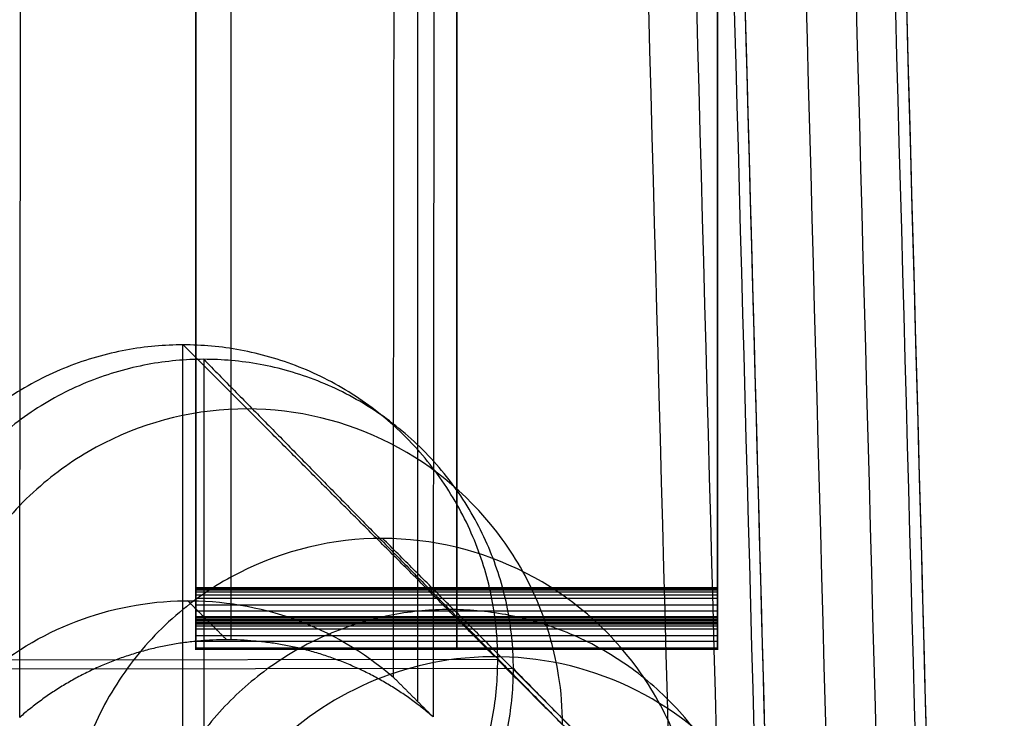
# Model space of a CAD drawing. Header units: millimetres. Extents: x -232 to 229, y -240 to 240.
# Tile 10 of 256: x 163 to 213, y -200 to -164. Entities that reach past the tile are written whole.
import ezdxf

# ---------------------------------------------------------------- set-up
doc = ezdxf.new("R2010")
doc.units = ezdxf.units.MM
doc.header["$MEASUREMENT"] = 0
doc.layers.add('Pause bar stool', color=7, linetype='Continuous', true_color=0x8b1c62)
doc.layers.add('Seat pad', color=6, linetype='Continuous', true_color=0xff00ff)

msp = doc.modelspace()

# ---------------------------------------------------------------- linework, layer by layer
at = {"layer": 'Pause bar stool'}
for p, q in [((171.969, -195.765, 364.581), (171.969, 178.674, 364.581)), ((198.465, -195.765, 364.581), (198.465, 178.674, 364.581)), ((173.745, 163.151, 662.762), (173.745, -195.717, 675.301)), ((183.231, 163.215, 698.275), (183.231, -198.844, 698.275)), ((171.314, -212.726, 739.603), (171.314, -180.746, 738.486)), ((172.374, -181.479, 727.255), (172.374, -212.92, 728.356)), ((171.969, -193.06, 389.38), (198.465, -193.06, 389.38)), ((171.969, -193.06, 389.38), (198.465, -193.06, 389.38)), ((198.465, -193.086, 389.378), (171.969, -193.086, 389.378)), ((198.465, -193.111, 389.374), (171.969, -193.111, 389.374)), ((198.465, -193.111, 389.374), (171.969, -193.111, 389.374)), ((198.465, -193.141, 389.363), (171.969, -193.141, 389.363)), ((171.969, -193.171, 389.35), (198.465, -193.171, 389.35)), ((171.969, -193.171, 389.35), (198.465, -193.171, 389.35)), ((198.465, -193.303, 389.251), (171.969, -193.303, 389.251)), ((198.465, -193.455, 389.089), (171.969, -193.455, 389.089)), ((198.465, -193.623, 388.862), (171.969, -193.623, 388.862)), ((198.465, -193.965, 388.268), (171.969, -193.965, 388.268)), ((171.969, -194.248, 349.011), (198.465, -194.248, 349.011)), ((171.969, -194.248, 349.011), (198.465, -194.248, 349.011)), ((198.465, -194.264, 387.591), (171.969, -194.264, 387.591)), ((198.465, -194.542, 349.265), (171.969, -194.542, 349.265)), ((198.465, -194.605, 349.292), (171.969, -194.605, 349.292)), ((171.969, -194.671, 349.337), (198.465, -194.671, 349.337)), ((171.969, -194.671, 349.337), (198.465, -194.671, 349.337)), ((198.465, -194.687, 386.153), (171.969, -194.687, 386.153)), ((198.465, -194.752, 349.41), (171.969, -194.752, 349.41)), ((171.969, -194.827, 349.493), (198.465, -194.827, 349.493)), ((171.969, -194.827, 349.493), (198.465, -194.827, 349.493)), ((198.465, -194.869, 384.679), (171.969, -194.869, 384.679)), ((198.465, -194.916, 349.605), (171.969, -194.916, 349.605)), ((171.969, -194.998, 349.721), (198.465, -194.998, 349.721)), ((171.969, -194.998, 349.721), (198.465, -194.998, 349.721)), ((198.465, -195.178, 350.014), (171.969, -195.178, 350.014)), ((198.465, -195.513, 350.71), (171.969, -195.513, 350.71)), ((198.465, -195.804, 351.504), (171.969, -195.804, 351.504)), ((198.465, -196.145, 353.044), (171.969, -196.145, 353.044)), ((198.465, -196.214, 353.82), (171.969, -196.214, 353.82)), ((198.465, -196.214, 354.611), (171.969, -196.214, 354.611)), ((187.304, -196.716, 739.602), (155.324, -196.755, 738.487)), ((188.095, -197.18, 728.346), (156.654, -197.218, 727.265))]:
    msp.add_line(p, q, dxfattribs=at)
at = {"layer": 'Pause bar stool', "extrusion": (0.999409, 0.001204, 0.034358)}
msp.add_lwpolyline([(-197.407, 721.461), (-222.838, -3.962)], dxfattribs=at)
at = {"layer": 'Pause bar stool'}
for points, degree in [([(171.969, -194.248, 349.011), (171.969, -69.945, 344.6), (171.969, 54.358, 340.189), (171.969, 178.917, 335.932)], 3), ([(171.969, -194.248, 349.011), (171.969, -69.945, 344.6), (171.969, 54.358, 340.189), (171.969, 178.917, 335.932)], 3), ([(185.217, 178.917, 335.932), (185.217, 54.358, 340.189), (185.217, -69.945, 344.6), (185.217, -194.248, 349.011)], 3), ([(198.465, 178.917, 335.932), (198.465, 54.358, 340.189), (198.465, -69.945, 344.6), (198.465, -194.248, 349.011)], 3), ([(198.465, 178.917, 335.932), (198.465, 54.358, 340.189), (198.465, -69.945, 344.6), (198.465, -194.248, 349.011)], 3), ([(171.969, 175.543, 376.38), (171.969, -8.759, 382.88), (171.969, -193.06, 389.38)], 2), ([(171.969, 175.543, 376.38), (171.969, -8.759, 382.88), (171.969, -193.06, 389.38)], 2), ([(185.217, -193.06, 389.38), (185.217, -8.759, 382.88), (185.217, 175.543, 376.38)], 2), ([(198.465, -193.06, 389.38), (198.465, -8.759, 382.88), (198.465, 175.543, 376.38)], 2), ([(198.465, -193.06, 389.38), (198.465, -8.759, 382.88), (198.465, 175.543, 376.38)], 2), ([(163.029, -199.651, 675.065), (163.253, -15.848, 668.65), (163.477, 167.956, 662.235)], 2), ([(163.029, -199.651, 675.065), (163.253, -15.848, 668.65), (163.477, 167.956, 662.235)], 2), ([(184.462, 166.301, 663.026), (184.239, -16.664, 669.411), (184.016, -199.629, 675.797)], 2), ([(184.462, 166.301, 663.026), (184.239, -16.664, 669.411), (184.016, -199.629, 675.797)], 2), ([(209.582, -219.306, 749.442), (206.952, -122.294, 746.054), (204.32, -25.282, 742.669), (201.691, 71.729, 739.28)], 3), ([(209.613, -220.445, 749.481), (206.973, -123.053, 746.081), (204.33, -25.662, 742.682), (201.691, 71.729, 739.28)], 3), ([(174.58, -183.995, 645.501), (172.957, -182.37, 691.994), (171.333, -180.746, 738.487)], 2), ([(172.374, -181.479, 727.255), (184.819, -194.146, 365.72), (197.263, -206.813, 4.186)], 2), ([(187.151, -196.573, 285.532), (180.866, -190.284, 465.516), (174.58, -183.995, 645.501)], 2), ([(194.025, -203.149, 97.046), (187.74, -196.86, 277.03), (181.455, -190.571, 457.015)], 2), ([(171.969, -193.06, 389.38), (171.969, -193.078, 389.38), (171.969, -193.096, 389.377), (171.969, -193.111, 389.374)], 3), ([(171.969, -193.06, 389.38), (171.969, -193.078, 389.38), (171.969, -193.096, 389.377), (171.969, -193.111, 389.374)], 3), ([(171.969, -193.111, 389.374), (171.969, -193.132, 389.368), (171.969, -193.15, 389.359), (171.969, -193.171, 389.35)], 3), ([(171.969, -193.111, 389.374), (171.969, -193.132, 389.368), (171.969, -193.15, 389.359), (171.969, -193.171, 389.35)], 3), ([(185.217, -193.111, 389.374), (185.217, -193.096, 389.377), (185.217, -193.078, 389.38), (185.217, -193.06, 389.38)], 3), ([(185.217, -193.171, 389.35), (185.217, -193.15, 389.359), (185.217, -193.132, 389.368), (185.217, -193.111, 389.374)], 3), ([(198.465, -193.111, 389.374), (198.465, -193.096, 389.377), (198.465, -193.078, 389.38), (198.465, -193.06, 389.38)], 3), ([(198.465, -193.111, 389.374), (198.465, -193.096, 389.377), (198.465, -193.078, 389.38), (198.465, -193.06, 389.38)], 3), ([(198.465, -193.171, 389.35), (198.465, -193.15, 389.359), (198.465, -193.132, 389.368), (198.465, -193.111, 389.374)], 3), ([(198.465, -193.171, 389.35), (198.465, -193.15, 389.359), (198.465, -193.132, 389.368), (198.465, -193.111, 389.374)], 3), ([(173.54, -195.715, 675.294), (172.548, -194.723, 703.705), (171.556, -193.73, 732.115)], 2), ([(171.969, -194.827, 349.493), (171.969, -194.779, 349.436), (171.969, -194.728, 349.382), (171.969, -194.671, 349.337)], 3), ([(171.969, -194.827, 349.493), (171.969, -194.779, 349.436), (171.969, -194.728, 349.382), (171.969, -194.671, 349.337)], 3), ([(171.969, -194.998, 349.721), (171.969, -194.944, 349.643), (171.969, -194.89, 349.565), (171.969, -194.827, 349.493)], 3), ([(171.969, -194.998, 349.721), (171.969, -194.944, 349.643), (171.969, -194.89, 349.565), (171.969, -194.827, 349.493)], 3), ([(185.217, -194.671, 349.337), (185.217, -194.728, 349.382), (185.217, -194.779, 349.436), (185.217, -194.827, 349.493)], 3), ([(185.217, -194.827, 349.493), (185.217, -194.89, 349.565), (185.217, -194.944, 349.643), (185.217, -194.998, 349.721)], 3), ([(198.465, -194.671, 349.337), (198.465, -194.728, 349.382), (198.465, -194.779, 349.436), (198.465, -194.827, 349.493)], 3), ([(198.465, -194.671, 349.337), (198.465, -194.728, 349.382), (198.465, -194.779, 349.436), (198.465, -194.827, 349.493)], 3), ([(198.465, -194.827, 349.493), (198.465, -194.89, 349.565), (198.465, -194.944, 349.643), (198.465, -194.998, 349.721)], 3), ([(198.465, -194.827, 349.493), (198.465, -194.89, 349.565), (198.465, -194.944, 349.643), (198.465, -194.998, 349.721)], 3), ([(187.304, -196.736, 739.603), (188.947, -198.38, 692.552), (190.59, -200.024, 645.501)], 2), ([(187.304, -196.736, 739.603), (188.947, -198.38, 692.552), (190.59, -200.024, 645.501)], 2), ([(156.654, -197.218, 727.265), (169.098, -209.885, 365.725), (181.543, -222.552, 4.186)], 2), ([(188.095, -197.18, 728.346), (200.558, -209.866, 366.266), (213.021, -222.552, 4.186)], 2), ([(182, -197.612, 733.524), (183.008, -198.62, 704.66), (184.016, -199.629, 675.797)], 2), ([(182, -197.612, 733.524), (183.008, -198.62, 704.66), (184.016, -199.629, 675.797)], 2)]:
    msp.add_open_spline(points, degree=degree, dxfattribs=at)
for points, knots in [([(182, -197.612, 733.524), (182.051, -151.475, 732.061), (182.103, -105.339, 730.583), (182.154, -59.203, 729.112), (182.224, 3.4, 727.118), (182.293, 66.003, 725.137), (182.361, 128.608, 723.199), (182.372, 139.446, 722.863), (182.384, 150.284, 722.528), (182.396, 161.121, 722.192)], [-441.271475, -441.271475, -441.271475, -441.271475, -302.791873, -302.791873, -302.791873, -114.887914, -114.887914, -114.887914, -82.358902, -82.358902, -82.358902, -82.358902]), ([(182, -197.612, 733.524), (182.051, -151.475, 732.061), (182.103, -105.339, 730.583), (182.154, -59.203, 729.112), (182.224, 3.4, 727.118), (182.293, 66.003, 725.137), (182.361, 128.608, 723.199), (182.372, 139.446, 722.863), (182.384, 150.284, 722.528), (182.396, 161.121, 722.192)], [-441.271475, -441.271475, -441.271475, -441.271475, -302.791873, -302.791873, -302.791873, -114.887914, -114.887914, -114.887914, -82.358902, -82.358902, -82.358902, -82.358902]), ([(207.03, -219.564, 746.051), (204.405, -122.53, 742.658), (201.79, -25.494, 739.258), (199.164, 71.542, 735.866), (199.164, 71.542, 735.866), (199.164, 71.542, 735.866), (199.164, 71.543, 735.866)], [30.194616, 30.194616, 30.194616, 30.194616, 321.585152, 321.585152, 321.585152, 321.586118, 321.586118, 321.586118, 321.586118]), ([(209.185, -225.431, 753.605), (207.911, -178.534, 751.967), (205.21, -79.459, 748.506), (202.509, 19.618, 745.044), (201.091, 71.851, 743.22)], [-325.573263, -325.573263, -325.573263, -325.573263, -184.697214, -27.815421, -27.815421, -27.815421, -27.815421]), ([(209.185, -225.431, 753.605), (207.911, -178.534, 751.967), (205.21, -79.459, 748.506), (202.509, 19.618, 745.044), (201.091, 71.851, 743.22)], [-325.573263, -325.573263, -325.573263, -325.573263, -184.697214, -27.815421, -27.815421, -27.815421, -27.815421]), ([(196.637, 71.356, 732.451), (196.637, 71.355, 732.451), (196.637, 71.354, 732.451), (196.637, 71.354, 732.451), (199.26, -25.707, 735.846), (201.858, -122.766, 739.262), (204.478, -219.823, 742.66)], [-321.587073, -321.587073, -321.587073, -321.587073, -321.585142, -321.585142, -321.585142, -30.124053, -30.124053, -30.124053, -30.124053]), ([(190.59, -200.024, 645.501), (190.59, -199.186, 645.501), (190.524, -198.349, 645.501), (190.202, -196.311, 645.501), (189.872, -195.128, 645.501), (188.924, -192.794, 645.501), (188.293, -191.658, 645.501), (186.047, -188.564, 645.501), (184.1, -186.899, 645.501), (179.6, -184.6, 645.501), (177.109, -183.998, 645.501), (174.58, -183.995, 645.501), (172.053, -183.992, 645.501), (169.562, -184.587, 645.501), (166.221, -186.286, 645.501), (165.197, -186.963, 645.501), (163.271, -188.585, 645.501), (162.386, -189.535, 645.501), (160.864, -191.63, 645.501), (160.234, -192.765, 645.501), (159.286, -195.097, 645.501), (158.957, -196.28, 645.501), (158.636, -198.314, 645.501), (158.571, -199.149, 645.501), (158.571, -199.985, 645.501)], [5.053449, 5.053449, 5.053449, 5.053449, 7.577515, 7.577515, 11.259415, 11.259415, 15.154777, 15.154777, 22.760709, 22.760709, 30.36684, 30.36684, 30.36684, 37.958958, 37.958958, 41.63628, 41.63628, 45.527665, 45.527665, 49.418647, 49.418647, 53.095891, 53.095891, 55.611467, 55.611467, 55.611467, 55.611467]), ([(190.59, -200.024, 645.501), (190.59, -199.186, 645.501), (190.524, -198.349, 645.501), (190.202, -196.311, 645.501), (189.872, -195.128, 645.501), (188.924, -192.794, 645.501), (188.293, -191.658, 645.501), (186.047, -188.564, 645.501), (184.1, -186.899, 645.501), (179.6, -184.6, 645.501), (177.109, -183.998, 645.501), (174.58, -183.995, 645.501), (172.053, -183.992, 645.501), (169.562, -184.587, 645.501), (166.221, -186.286, 645.501), (165.197, -186.963, 645.501), (163.271, -188.585, 645.501), (162.386, -189.535, 645.501), (160.864, -191.63, 645.501), (160.234, -192.765, 645.501), (159.286, -195.097, 645.501), (158.957, -196.28, 645.501), (158.636, -198.314, 645.501), (158.571, -199.149, 645.501), (158.571, -199.985, 645.501)], [5.053449, 5.053449, 5.053449, 5.053449, 7.577515, 7.577515, 11.259415, 11.259415, 15.154777, 15.154777, 22.760709, 22.760709, 30.36684, 30.36684, 30.36684, 37.958958, 37.958958, 41.63628, 41.63628, 45.527665, 45.527665, 49.418647, 49.418647, 53.095891, 53.095891, 55.611467, 55.611467, 55.611467, 55.611467]), ([(197.465, -206.601, 457.015), (197.465, -205.763, 457.015), (197.399, -204.926, 457.015), (197.076, -202.888, 457.015), (196.747, -201.705, 457.015), (195.799, -199.371, 457.015), (195.168, -198.235, 457.015), (192.922, -195.141, 457.015), (190.974, -193.475, 457.015), (186.474, -191.176, 457.015), (183.984, -190.575, 457.015), (181.455, -190.571, 457.015), (178.928, -190.568, 457.015), (176.437, -191.164, 457.015), (173.095, -192.862, 457.015), (172.072, -193.54, 457.015), (170.146, -195.161, 457.015), (169.261, -196.112, 457.015), (167.739, -198.206, 457.015), (167.108, -199.342, 457.015), (166.161, -201.674, 457.015), (165.832, -202.857, 457.015), (165.511, -204.891, 457.015), (165.445, -205.726, 457.015), (165.445, -206.562, 457.015)], [5.053449, 5.053449, 5.053449, 5.053449, 7.577515, 7.577515, 11.259415, 11.259415, 15.154777, 15.154777, 22.760709, 22.760709, 30.36684, 30.36684, 30.36684, 37.958958, 37.958958, 41.63628, 41.63628, 45.527665, 45.527665, 49.418647, 49.418647, 53.095891, 53.095891, 55.611467, 55.611467, 55.611467, 55.611467]), ([(171.969, -193.171, 389.35), (171.969, -193.219, 389.323), (171.969, -193.261, 389.29), (171.969, -193.303, 389.251), (171.969, -193.357, 389.2), (171.969, -193.407, 389.146), (171.969, -193.455, 389.089), (171.969, -193.515, 389.018), (171.969, -193.569, 388.94), (171.969, -193.623, 388.862), (171.969, -193.749, 388.673), (171.969, -193.863, 388.472), (171.969, -193.965, 388.268), (171.969, -194.076, 388.047), (171.969, -194.175, 387.819), (171.969, -194.264, 387.591), (171.969, -194.444, 387.124), (171.969, -194.585, 386.641), (171.969, -194.687, 386.153), (171.969, -194.786, 385.667), (171.969, -194.846, 385.173), (171.969, -194.869, 384.679), (171.969, -195.312, 374.655), (171.969, -195.762, 364.632), (171.969, -196.214, 354.611), (171.969, -196.226, 354.347), (171.969, -196.226, 354.084), (171.969, -196.214, 353.82), (171.969, -196.202, 353.559), (171.969, -196.178, 353.302), (171.969, -196.145, 353.044), (171.969, -196.074, 352.523), (171.969, -195.96, 352.007), (171.969, -195.804, 351.504), (171.969, -195.72, 351.234), (171.969, -195.624, 350.967), (171.969, -195.513, 350.71), (171.969, -195.414, 350.473), (171.969, -195.303, 350.239), (171.969, -195.178, 350.014), (171.969, -195.121, 349.915), (171.969, -195.061, 349.817), (171.969, -194.998, 349.721)], [43.00006, 43.00006, 43.00006, 43.00006, 44.00008, 44.00008, 44.00008, 45.0001, 45.0001, 45.0001, 46.00012, 46.00012, 46.00012, 47.00014, 47.00014, 47.00014, 48.00016, 48.00016, 48.00016, 49.00018, 49.00018, 49.00018, 50, 50, 50, 51, 51, 51, 52, 52, 52, 53, 53, 53, 54, 54, 54, 55, 55, 55, 56, 56, 56, 57, 57, 57, 57]), ([(171.969, -193.171, 389.35), (171.969, -193.219, 389.323), (171.969, -193.261, 389.29), (171.969, -193.303, 389.251), (171.969, -193.357, 389.2), (171.969, -193.407, 389.146), (171.969, -193.455, 389.089), (171.969, -193.515, 389.018), (171.969, -193.569, 388.94), (171.969, -193.623, 388.862), (171.969, -193.749, 388.673), (171.969, -193.863, 388.472), (171.969, -193.965, 388.268), (171.969, -194.076, 388.047), (171.969, -194.175, 387.819), (171.969, -194.264, 387.591), (171.969, -194.444, 387.124), (171.969, -194.585, 386.641), (171.969, -194.687, 386.153), (171.969, -194.786, 385.667), (171.969, -194.846, 385.173), (171.969, -194.869, 384.679), (171.969, -195.312, 374.655), (171.969, -195.762, 364.632), (171.969, -196.214, 354.611), (171.969, -196.226, 354.347), (171.969, -196.226, 354.084), (171.969, -196.214, 353.82), (171.969, -196.202, 353.559), (171.969, -196.178, 353.302), (171.969, -196.145, 353.044), (171.969, -196.074, 352.523), (171.969, -195.96, 352.007), (171.969, -195.804, 351.504), (171.969, -195.72, 351.234), (171.969, -195.624, 350.967), (171.969, -195.513, 350.71), (171.969, -195.414, 350.473), (171.969, -195.303, 350.239), (171.969, -195.178, 350.014), (171.969, -195.121, 349.915), (171.969, -195.061, 349.817), (171.969, -194.998, 349.721)], [43.00006, 43.00006, 43.00006, 43.00006, 44.00008, 44.00008, 44.00008, 45.0001, 45.0001, 45.0001, 46.00012, 46.00012, 46.00012, 47.00014, 47.00014, 47.00014, 48.00016, 48.00016, 48.00016, 49.00018, 49.00018, 49.00018, 50, 50, 50, 51, 51, 51, 52, 52, 52, 53, 53, 53, 54, 54, 54, 55, 55, 55, 56, 56, 56, 57, 57, 57, 57]), ([(185.217, -194.998, 349.721), (185.217, -195.061, 349.817), (185.217, -195.121, 349.915), (185.217, -195.178, 350.014), (185.217, -195.303, 350.239), (185.217, -195.414, 350.473), (185.217, -195.513, 350.71), (185.217, -195.624, 350.967), (185.217, -195.72, 351.234), (185.217, -195.804, 351.504), (185.217, -195.96, 352.007), (185.217, -196.074, 352.523), (185.217, -196.145, 353.044), (185.217, -196.178, 353.302), (185.217, -196.202, 353.559), (185.217, -196.214, 353.82), (185.217, -196.226, 354.084), (185.217, -196.226, 354.347), (185.217, -196.214, 354.611), (185.217, -195.762, 364.632), (185.217, -195.312, 374.655), (185.217, -194.869, 384.679), (185.217, -194.846, 385.173), (185.217, -194.786, 385.667), (185.217, -194.687, 386.153), (185.217, -194.585, 386.641), (185.217, -194.444, 387.124), (185.217, -194.264, 387.591), (185.217, -194.175, 387.819), (185.217, -194.076, 388.047), (185.217, -193.965, 388.268), (185.217, -193.863, 388.472), (185.217, -193.749, 388.673), (185.217, -193.623, 388.862), (185.217, -193.569, 388.94), (185.217, -193.515, 389.018), (185.217, -193.455, 389.089), (185.217, -193.407, 389.146), (185.217, -193.357, 389.2), (185.217, -193.303, 389.251), (185.217, -193.261, 389.29), (185.217, -193.219, 389.323), (185.217, -193.171, 389.35)], [-57, -57, -57, -57, -56, -56, -56, -55, -55, -55, -54, -54, -54, -53, -53, -53, -52, -52, -52, -51, -51, -51, -50, -50, -50, -49.00018, -49.00018, -49.00018, -48.00016, -48.00016, -48.00016, -47.00014, -47.00014, -47.00014, -46.00012, -46.00012, -46.00012, -45.0001, -45.0001, -45.0001, -44.00008, -44.00008, -44.00008, -43.00006, -43.00006, -43.00006, -43.00006]), ([(198.465, -194.998, 349.721), (198.465, -195.061, 349.817), (198.465, -195.121, 349.915), (198.465, -195.178, 350.014), (198.465, -195.303, 350.239), (198.465, -195.414, 350.473), (198.465, -195.513, 350.71), (198.465, -195.624, 350.967), (198.465, -195.72, 351.234), (198.465, -195.804, 351.504), (198.465, -195.96, 352.007), (198.465, -196.074, 352.523), (198.465, -196.145, 353.044), (198.465, -196.178, 353.302), (198.465, -196.202, 353.559), (198.465, -196.214, 353.82), (198.465, -196.226, 354.084), (198.465, -196.226, 354.347), (198.465, -196.214, 354.611), (198.465, -195.762, 364.632), (198.465, -195.312, 374.655), (198.465, -194.869, 384.679), (198.465, -194.846, 385.173), (198.465, -194.786, 385.667), (198.465, -194.687, 386.153), (198.465, -194.585, 386.641), (198.465, -194.444, 387.124), (198.465, -194.264, 387.591), (198.465, -194.175, 387.819), (198.465, -194.076, 388.047), (198.465, -193.965, 388.268), (198.465, -193.863, 388.472), (198.465, -193.749, 388.673), (198.465, -193.623, 388.862), (198.465, -193.569, 388.94), (198.465, -193.515, 389.018), (198.465, -193.455, 389.089), (198.465, -193.407, 389.146), (198.465, -193.357, 389.2), (198.465, -193.303, 389.251), (198.465, -193.261, 389.29), (198.465, -193.219, 389.323), (198.465, -193.171, 389.35)], [-57, -57, -57, -57, -56, -56, -56, -55, -55, -55, -54, -54, -54, -53, -53, -53, -52, -52, -52, -51, -51, -51, -50, -50, -50, -49.00018, -49.00018, -49.00018, -48.00016, -48.00016, -48.00016, -47.00014, -47.00014, -47.00014, -46.00012, -46.00012, -46.00012, -45.0001, -45.0001, -45.0001, -44.00008, -44.00008, -44.00008, -43.00006, -43.00006, -43.00006, -43.00006]), ([(198.465, -194.998, 349.721), (198.465, -195.061, 349.817), (198.465, -195.121, 349.915), (198.465, -195.178, 350.014), (198.465, -195.303, 350.239), (198.465, -195.414, 350.473), (198.465, -195.513, 350.71), (198.465, -195.624, 350.967), (198.465, -195.72, 351.234), (198.465, -195.804, 351.504), (198.465, -195.96, 352.007), (198.465, -196.074, 352.523), (198.465, -196.145, 353.044), (198.465, -196.178, 353.302), (198.465, -196.202, 353.559), (198.465, -196.214, 353.82), (198.465, -196.226, 354.084), (198.465, -196.226, 354.347), (198.465, -196.214, 354.611), (198.465, -195.762, 364.632), (198.465, -195.312, 374.655), (198.465, -194.869, 384.679), (198.465, -194.846, 385.173), (198.465, -194.786, 385.667), (198.465, -194.687, 386.153), (198.465, -194.585, 386.641), (198.465, -194.444, 387.124), (198.465, -194.264, 387.591), (198.465, -194.175, 387.819), (198.465, -194.076, 388.047), (198.465, -193.965, 388.268), (198.465, -193.863, 388.472), (198.465, -193.749, 388.673), (198.465, -193.623, 388.862), (198.465, -193.569, 388.94), (198.465, -193.515, 389.018), (198.465, -193.455, 389.089), (198.465, -193.407, 389.146), (198.465, -193.357, 389.2), (198.465, -193.303, 389.251), (198.465, -193.261, 389.29), (198.465, -193.219, 389.323), (198.465, -193.171, 389.35)], [-57, -57, -57, -57, -56, -56, -56, -55, -55, -55, -54, -54, -54, -53, -53, -53, -52, -52, -52, -51, -51, -51, -50, -50, -50, -49.00018, -49.00018, -49.00018, -48.00016, -48.00016, -48.00016, -47.00014, -47.00014, -47.00014, -46.00012, -46.00012, -46.00012, -45.0001, -45.0001, -45.0001, -44.00008, -44.00008, -44.00008, -43.00006, -43.00006, -43.00006, -43.00006]), ([(161.074, -197.696, 731.03), (163.94, -195.186, 731.27), (167.608, -193.779, 731.646), (175.199, -193.683, 732.548), (178.994, -195.001, 733.06), (182, -197.612, 733.524)], [-37.423603, -37.423603, -37.423603, -37.423603, -25.654239, -25.654239, -13.861882, -13.861882, -13.861882, -13.861882]), ([(161.074, -197.696, 731.03), (163.94, -195.186, 731.27), (167.608, -193.779, 731.646), (175.199, -193.683, 732.548), (178.994, -195.001, 733.06), (182, -197.612, 733.524)], [-37.423603, -37.423603, -37.423603, -37.423603, -25.654239, -25.654239, -13.861882, -13.861882, -13.861882, -13.861882]), ([(171.969, -194.671, 349.337), (171.969, -194.65, 349.319), (171.969, -194.626, 349.304), (171.969, -194.605, 349.292), (171.969, -194.584, 349.28), (171.969, -194.563, 349.271), (171.969, -194.542, 349.265), (171.969, -194.479, 349.246), (171.969, -194.242, 349.198), (171.969, -194.248, 349.011)], [59, 59, 59, 59, 60, 60, 60, 61, 61, 61, 62, 62, 62, 62]), ([(171.969, -194.671, 349.337), (171.969, -194.65, 349.319), (171.969, -194.626, 349.304), (171.969, -194.605, 349.292), (171.969, -194.584, 349.28), (171.969, -194.563, 349.271), (171.969, -194.542, 349.265), (171.969, -194.479, 349.246), (171.969, -194.242, 349.198), (171.969, -194.248, 349.011)], [59, 59, 59, 59, 60, 60, 60, 61, 61, 61, 62, 62, 62, 62]), ([(185.217, -194.248, 349.011), (185.217, -194.242, 349.198), (185.217, -194.479, 349.246), (185.217, -194.542, 349.265), (185.217, -194.563, 349.271), (185.217, -194.584, 349.28), (185.217, -194.605, 349.292), (185.217, -194.626, 349.304), (185.217, -194.65, 349.319), (185.217, -194.671, 349.337)], [-62, -62, -62, -62, -61, -61, -61, -60, -60, -60, -59, -59, -59, -59]), ([(198.465, -194.248, 349.011), (198.465, -194.242, 349.198), (198.465, -194.479, 349.246), (198.465, -194.542, 349.265), (198.465, -194.563, 349.271), (198.465, -194.584, 349.28), (198.465, -194.605, 349.292), (198.465, -194.626, 349.304), (198.465, -194.65, 349.319), (198.465, -194.671, 349.337)], [-62, -62, -62, -62, -61, -61, -61, -60, -60, -60, -59, -59, -59, -59]), ([(198.465, -194.248, 349.011), (198.465, -194.242, 349.198), (198.465, -194.479, 349.246), (198.465, -194.542, 349.265), (198.465, -194.563, 349.271), (198.465, -194.584, 349.28), (198.465, -194.605, 349.292), (198.465, -194.626, 349.304), (198.465, -194.65, 349.319), (198.465, -194.671, 349.337)], [-62, -62, -62, -62, -61, -61, -61, -60, -60, -60, -59, -59, -59, -59]), ([(203.156, -212.597, 285.671), (203.157, -210.606, 285.663), (202.567, -207.485, 285.646), (200.595, -203.69, 285.621), (197.619, -200.081, 285.593), (192.457, -196.906, 285.556), (185.475, -196.183, 285.523), (179.159, -198.237, 285.504), (174.45, -202.213, 285.501), (171.713, -207.281, 285.511), (171.141, -210.882, 285.524), (171.141, -212.563, 285.532)], [0.072323, 0.072323, 0.072323, 0.072323, 5.300325, 8.269306, 11.238288, 17.514215, 23.790143, 29.208355, 34.626567, 39.667541, 44.081429, 44.081429, 44.081429, 44.081429])]:
    msp.add_open_spline(points, degree=3, knots=knots, dxfattribs=at)
for points, weights, knots in [([(187.304, -196.736, 739.603), (187.324, -180.746, 739.045), (171.333, -180.746, 738.487), (155.343, -180.746, 737.928), (155.324, -196.736, 738.486)], [1, 0.707106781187, 1, 0.707106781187, 1], [-100.530965, -100.530965, -100.530965, -75.398224, -75.398224, -50.265482, -50.265482, -50.265482]), ([(187.304, -196.736, 739.603), (187.324, -180.746, 739.045), (171.333, -180.746, 738.487), (155.343, -180.746, 737.928), (155.324, -196.736, 738.486)], [1, 0.707106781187, 1, 0.707106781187, 1], [-100.530965, -100.530965, -100.530965, -75.398224, -75.398224, -50.265482, -50.265482, -50.265482]), ([(172.374, -212.92, 728.356), (156.654, -212.939, 727.816), (156.654, -197.218, 727.265), (156.654, -181.498, 726.714), (172.374, -181.479, 727.255), (188.095, -181.46, 727.795), (188.095, -197.18, 728.346), (188.095, -212.901, 728.897), (172.374, -212.92, 728.356)], [1, 0.707106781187, 1, 0.707106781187, 1, 0.707106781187, 1, 0.707106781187, 1], [0, 0, 0, 24.708626, 24.708626, 49.417252, 49.417252, 74.125879, 74.125879, 98.834505, 98.834505, 98.834505]), ([(184.852, -225.62, 365.858), (169.131, -225.639, 365.318), (169.131, -209.919, 364.767), (169.131, -194.199, 364.216), (184.852, -194.18, 364.757), (200.573, -194.161, 365.297), (200.573, -209.881, 365.848), (200.573, -225.601, 366.399), (184.852, -225.62, 365.858)], [1, 0.707106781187, 1, 0.707106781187, 1, 0.707106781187, 1, 0.707106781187, 1], [0, 0, 0, 24.708626, 24.708626, 49.417252, 49.417252, 74.125879, 74.125879, 98.834505, 98.834505, 98.834505]), ([(184.016, -199.629, 675.797), (179.511, -195.715, 675.503), (173.54, -195.715, 675.294), (167.549, -195.715, 675.085), (163.029, -199.651, 675.065)], [1, 0.936813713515, 1, 0.936441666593, 0.999999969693], [-86.892892, -86.892892, -86.892892, -75.398222, -75.398222, -63.871296, -63.871296, -63.871296]), ([(184.016, -199.629, 675.797), (179.511, -195.715, 675.503), (173.54, -195.715, 675.294), (167.549, -195.715, 675.085), (163.029, -199.651, 675.065)], [1, 0.936813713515, 1, 0.936441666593, 0.999999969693], [-86.892892, -86.892892, -86.892892, -75.398222, -75.398222, -63.871296, -63.871296, -63.871296]), ([(155.324, -196.736, 738.486), (155.304, -212.726, 739.044), (171.294, -212.726, 739.603), (187.285, -212.726, 740.161), (187.304, -196.736, 739.603)], [1, 0.707106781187, 1, 0.707106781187, 1], [-50.265482, -50.265482, -50.265482, -25.132741, -25.132741, 0, 0, 0]), ([(155.324, -196.736, 738.486), (155.304, -212.726, 739.044), (171.294, -212.726, 739.603), (187.285, -212.726, 740.161), (187.304, -196.736, 739.603)], [1, 0.707106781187, 1, 0.707106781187, 1], [-50.265482, -50.265482, -50.265482, -25.132741, -25.132741, 0, 0, 0])]:
    msp.add_rational_spline(points, weights, degree=2, knots=knots, dxfattribs=at)
at = {"layer": 'Seat pad'}
for points, knots in [([(200.841, -219.356, 757.311), (199.615, -174.236, 755.735), (197.017, -78.914, 752.405), (194.418, 16.41, 749.074), (193.054, 66.664, 747.319)], [-325.573263, -325.573263, -325.573263, -325.573263, -184.697214, -27.815421, -27.815421, -27.815421, -27.815421]), ([(200.841, -219.356, 757.311), (199.615, -174.236, 755.735), (197.017, -78.914, 752.405), (194.418, 16.41, 749.074), (193.054, 66.664, 747.319)], [-325.573263, -325.573263, -325.573263, -325.573263, -184.697214, -27.815421, -27.815421, -27.815421, -27.815421]), ([(188.768, 66.187, 736.958), (188.768, 66.187, 736.958), (188.768, 66.186, 736.958), (188.768, 66.185, 736.958), (191.292, -27.198, 740.224), (193.791, -120.58, 743.511), (196.313, -213.961, 746.78)], [-321.587073, -321.587073, -321.587073, -321.587073, -321.585142, -321.585142, -321.585142, -30.124053, -30.124053, -30.124053, -30.124053]), ([(198.768, -213.712, 750.043), (196.242, -120.353, 746.779), (193.726, -26.994, 743.507), (191.199, 66.366, 740.243), (191.199, 66.367, 740.243), (191.199, 66.367, 740.243), (191.199, 66.367, 740.243)], [30.194616, 30.194616, 30.194616, 30.194616, 321.585152, 321.585152, 321.585152, 321.586118, 321.586118, 321.586118, 321.586118])]:
    msp.add_open_spline(points, degree=3, knots=knots, dxfattribs=at)
for points in [[(201.253, -214.559, 753.343), (198.713, -120.857, 750.071), (196.17, -27.155, 746.802), (193.631, 66.547, 743.529)], [(201.223, -213.463, 753.305), (198.693, -120.126, 750.046), (196.16, -26.79, 746.789), (193.631, 66.547, 743.529)]]:
    msp.add_open_spline(points, degree=3, dxfattribs=at)

doc.saveas('drawing.dxf')
